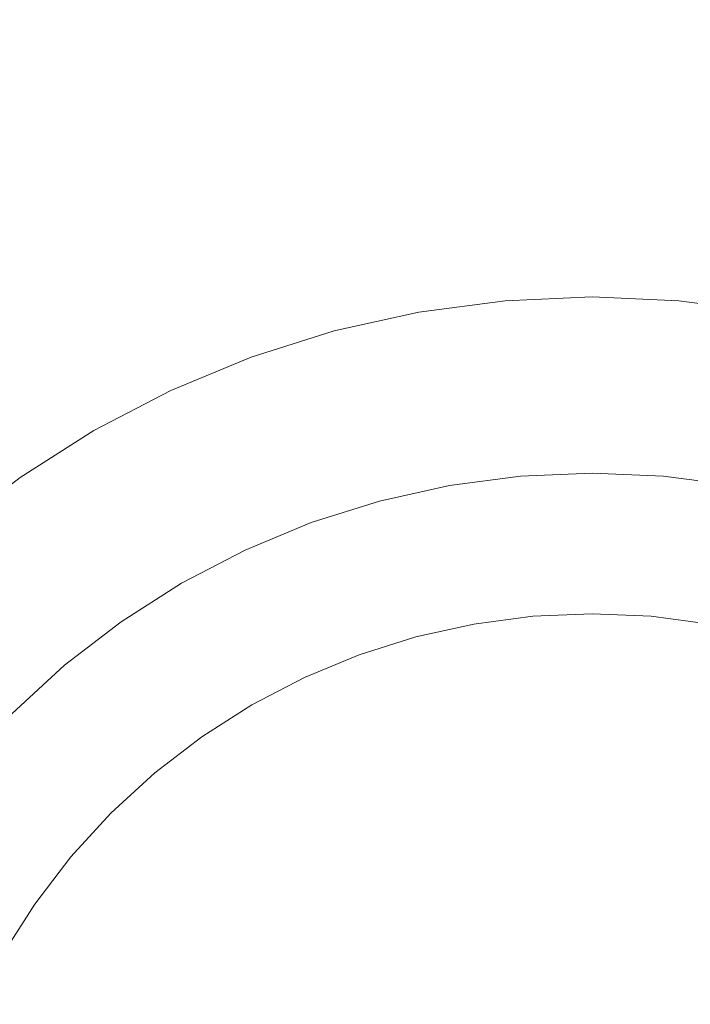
# Model space of a CAD drawing. Header units: millimetres. Extents: x -148 to 148, y -92 to 92.
# Tile 30 of 49: x 82 to 91, y -60 to -46. Entities that reach past the tile are written whole.
import ezdxf

# ---------------------------------------------------------------- set-up
doc = ezdxf.new("R2010")
doc.units = ezdxf.units.MM
doc.header["$LTSCALE"] = 25.4
doc.layers.add('Lighting-Moving Light', color=7, linetype='Continuous', lineweight=5, true_color=0x000000)

# ---------------------------------------------------------------- blocks, each defined once
blk = doc.blocks.new('Group-1')
at = {"layer": 'Lighting-Moving Light', "color": 7, "linetype": 'Continuous', "lineweight": 5, "transparency": 33554687}
for points in [[(-1905.589, -1205.846, -16.5), (-2119.658, -1205.846, -16.5), (-2119.658, -1379.915, -16.5), (-1905.589, -1379.915, -16.5)], [(-2116.123, -1209.38, -108.466), (-1909.124, -1209.38, -108.466), (-1909.124, -1376.38, -108.466), (-2116.123, -1376.38, -108.466)]]:
    blk.add_3dface(points, dxfattribs=at)
for points, invisible_edges in [([(-1926.247, -1343.357, -16.465), (-1925.055, -1343.093, -16.465), (-1923.844, -1342.934, -16.465), (-1922.623, -1356.88, -16.465)], 12), ([(-1923.844, -1342.934, -16.465), (-1925.055, -1343.093, -16.465), (-1924.625, -1345.527, -1.637), (-1923.628, -1345.396, -1.637)], 10), ([(-1922.623, -1342.88, -16.465), (-1923.844, -1342.934, -16.465), (-1923.628, -1345.396, -1.637), (-1922.623, -1345.352, -1.637)], 10), ([(-1923.844, -1342.934, -16.465), (-1922.623, -1342.88, -16.465), (-1921.403, -1342.934, -16.465), (-1922.623, -1356.88, -16.465)], 12), ([(-1921.403, -1342.934, -16.465), (-1922.623, -1342.88, -16.465), (-1922.623, -1345.352, -1.637), (-1921.619, -1345.396, -1.637)], 10), ([(-1921.403, -1342.934, -16.465), (-1920.192, -1343.093, -16.465), (-1919, -1343.357, -16.465), (-1922.623, -1356.88, -16.465)], 12), ([(-1920.192, -1343.093, -16.465), (-1921.403, -1342.934, -16.465), (-1921.619, -1345.396, -1.637), (-1920.622, -1345.527, -1.637)], 10), ([(-1925.055, -1343.093, -16.465), (-1926.247, -1343.357, -16.465), (-1925.607, -1345.745, -1.637), (-1924.625, -1345.527, -1.637)], 10), ([(-1928.54, -1344.192, -16.465), (-1927.412, -1343.725, -16.465), (-1926.247, -1343.357, -16.465), (-1922.623, -1356.88, -16.465)], 12), ([(-1926.247, -1343.357, -16.465), (-1927.412, -1343.725, -16.465), (-1926.566, -1346.047, -1.637), (-1925.607, -1345.745, -1.637)], 10), ([(-1919, -1343.357, -16.465), (-1917.835, -1343.725, -16.465), (-1916.707, -1344.192, -16.465), (-1922.623, -1356.88, -16.465)], 12), ([(-1927.412, -1343.725, -16.465), (-1928.54, -1344.192, -16.465), (-1927.496, -1346.432, -1.637), (-1926.566, -1346.047, -1.637)], 10), ([(-1930.654, -1345.412, -16.465), (-1929.623, -1344.756, -16.465), (-1928.54, -1344.192, -16.465), (-1922.623, -1356.88, -16.465)], 12), ([(-1928.54, -1344.192, -16.465), (-1929.623, -1344.756, -16.465), (-1928.388, -1346.896, -1.637), (-1927.496, -1346.432, -1.637)], 10), ([(-1916.707, -1344.192, -16.465), (-1915.623, -1344.756, -16.465), (-1914.593, -1345.412, -16.465), (-1922.623, -1356.88, -16.465)], 12), ([(-1929.623, -1344.756, -16.465), (-1930.654, -1345.412, -16.465), (-1929.236, -1347.437, -1.637), (-1928.388, -1346.896, -1.637)], 10), ([(-1932.523, -1346.981, -16.465), (-1931.623, -1346.156, -16.465), (-1930.654, -1345.412, -16.465), (-1922.623, -1356.88, -16.465)], 12), ([(-1930.654, -1345.412, -16.465), (-1931.623, -1346.156, -16.465), (-1930.034, -1348.049, -1.637), (-1929.236, -1347.437, -1.637)], 10), ([(-1924.62, -1345.56, -1.475), (-1923.625, -1345.429, -1.475), (-1923.628, -1345.396, -1.637), (-1924.625, -1345.527, -1.637)], 11), ([(-1924.611, -1345.607, -1.316), (-1923.621, -1345.476, -1.316), (-1923.625, -1345.429, -1.475), (-1924.62, -1345.56, -1.475)], 15), ([(-1923.625, -1345.429, -1.475), (-1922.623, -1345.386, -1.475), (-1922.623, -1345.352, -1.637), (-1923.628, -1345.396, -1.637)], 11), ([(-1923.621, -1345.476, -1.316), (-1922.623, -1345.433, -1.316), (-1922.623, -1345.386, -1.475), (-1923.625, -1345.429, -1.475)], 15), ([(-1923.616, -1345.536, -1.162), (-1922.623, -1345.493, -1.162), (-1922.623, -1345.433, -1.316), (-1923.621, -1345.476, -1.316)], 15), ([(-1922.623, -1345.386, -1.475), (-1921.622, -1345.429, -1.475), (-1921.619, -1345.396, -1.637), (-1922.623, -1345.352, -1.637)], 11), ([(-1922.623, -1345.433, -1.316), (-1921.626, -1345.476, -1.316), (-1921.622, -1345.429, -1.475), (-1922.623, -1345.386, -1.475)], 15), ([(-1914.593, -1345.412, -16.465), (-1913.624, -1346.156, -16.465), (-1912.724, -1346.981, -16.465), (-1922.623, -1356.88, -16.465)], 12), ([(-1922.623, -1345.493, -1.162), (-1921.631, -1345.536, -1.162), (-1921.626, -1345.476, -1.316), (-1922.623, -1345.433, -1.316)], 15), ([(-1921.626, -1345.476, -1.316), (-1920.636, -1345.607, -1.316), (-1920.627, -1345.56, -1.475), (-1921.622, -1345.429, -1.475)], 15), ([(-1921.622, -1345.429, -1.475), (-1920.627, -1345.56, -1.475), (-1920.622, -1345.527, -1.637), (-1921.619, -1345.396, -1.637)], 11), ([(-1925.599, -1345.777, -1.475), (-1924.62, -1345.56, -1.475), (-1924.625, -1345.527, -1.637), (-1925.607, -1345.745, -1.637)], 11), ([(-1925.586, -1345.823, -1.316), (-1924.611, -1345.607, -1.316), (-1924.62, -1345.56, -1.475), (-1925.599, -1345.777, -1.475)], 15), ([(-1924.601, -1345.666, -1.162), (-1923.616, -1345.536, -1.162), (-1923.621, -1345.476, -1.316), (-1924.611, -1345.607, -1.316)], 15), ([(-1924.588, -1345.737, -1.014), (-1923.61, -1345.609, -1.014), (-1923.616, -1345.536, -1.162), (-1924.601, -1345.666, -1.162)], 15), ([(-1923.61, -1345.609, -1.014), (-1922.623, -1345.566, -1.014), (-1922.623, -1345.493, -1.162), (-1923.616, -1345.536, -1.162)], 15), ([(-1923.602, -1345.693, -0.872), (-1922.623, -1345.65, -0.872), (-1922.623, -1345.566, -1.014), (-1923.61, -1345.609, -1.014)], 15), ([(-1922.623, -1345.566, -1.014), (-1921.637, -1345.609, -1.014), (-1921.631, -1345.536, -1.162), (-1922.623, -1345.493, -1.162)], 15), ([(-1922.623, -1345.65, -0.872), (-1921.645, -1345.693, -0.872), (-1921.637, -1345.609, -1.014), (-1922.623, -1345.566, -1.014)], 15), ([(-1921.637, -1345.609, -1.014), (-1920.659, -1345.737, -1.014), (-1920.646, -1345.666, -1.162), (-1921.631, -1345.536, -1.162)], 15), ([(-1921.631, -1345.536, -1.162), (-1920.646, -1345.666, -1.162), (-1920.636, -1345.607, -1.316), (-1921.626, -1345.476, -1.316)], 15), ([(-1925.571, -1345.881, -1.162), (-1924.601, -1345.666, -1.162), (-1924.611, -1345.607, -1.316), (-1925.586, -1345.823, -1.316)], 15), ([(-1925.552, -1345.951, -1.014), (-1924.588, -1345.737, -1.014), (-1924.601, -1345.666, -1.162), (-1925.571, -1345.881, -1.162)], 15), ([(-1924.574, -1345.821, -0.872), (-1923.602, -1345.693, -0.872), (-1923.61, -1345.609, -1.014), (-1924.588, -1345.737, -1.014)], 15), ([(-1924.557, -1345.915, -0.737), (-1923.594, -1345.789, -0.737), (-1923.602, -1345.693, -0.872), (-1924.574, -1345.821, -0.872)], 15), ([(-1923.594, -1345.789, -0.737), (-1922.623, -1345.746, -0.737), (-1922.623, -1345.65, -0.872), (-1923.602, -1345.693, -0.872)], 15), ([(-1922.623, -1345.746, -0.737), (-1921.653, -1345.789, -0.737), (-1921.645, -1345.693, -0.872), (-1922.623, -1345.65, -0.872)], 15), ([(-1921.653, -1345.789, -0.737), (-1920.69, -1345.915, -0.737), (-1920.673, -1345.821, -0.872), (-1921.645, -1345.693, -0.872)], 15), ([(-1921.645, -1345.693, -0.872), (-1920.673, -1345.821, -0.872), (-1920.659, -1345.737, -1.014), (-1921.637, -1345.609, -1.014)], 15), ([(-1926.555, -1346.079, -1.475), (-1925.599, -1345.777, -1.475), (-1925.607, -1345.745, -1.637), (-1926.566, -1346.047, -1.637)], 11), ([(-1926.539, -1346.123, -1.316), (-1925.586, -1345.823, -1.316), (-1925.599, -1345.777, -1.475), (-1926.555, -1346.079, -1.475)], 15), ([(-1926.518, -1346.18, -1.162), (-1925.571, -1345.881, -1.162), (-1925.586, -1345.823, -1.316), (-1926.539, -1346.123, -1.316)], 15), ([(-1925.53, -1346.033, -0.872), (-1924.574, -1345.821, -0.872), (-1924.588, -1345.737, -1.014), (-1925.552, -1345.951, -1.014)], 15), ([(-1925.505, -1346.126, -0.737), (-1924.557, -1345.915, -0.737), (-1924.574, -1345.821, -0.872), (-1925.53, -1346.033, -0.872)], 15), ([(-1924.538, -1346.021, -0.611), (-1923.585, -1345.895, -0.611), (-1923.594, -1345.789, -0.737), (-1924.557, -1345.915, -0.737)], 15), ([(-1923.585, -1345.895, -0.611), (-1922.623, -1345.853, -0.611), (-1922.623, -1345.746, -0.737), (-1923.594, -1345.789, -0.737)], 15), ([(-1923.574, -1346.011, -0.494), (-1922.623, -1345.97, -0.494), (-1922.623, -1345.853, -0.611), (-1923.585, -1345.895, -0.611)], 15), ([(-1922.623, -1345.853, -0.611), (-1921.662, -1345.895, -0.611), (-1921.653, -1345.789, -0.737), (-1922.623, -1345.746, -0.737)], 15), ([(-1922.623, -1345.97, -0.494), (-1921.673, -1346.011, -0.494), (-1921.662, -1345.895, -0.611), (-1922.623, -1345.853, -0.611)], 15), ([(-1921.662, -1345.895, -0.611), (-1920.709, -1346.021, -0.611), (-1920.69, -1345.915, -0.737), (-1921.653, -1345.789, -0.737)], 15), ([(-1926.493, -1346.248, -1.014), (-1925.552, -1345.951, -1.014), (-1925.571, -1345.881, -1.162), (-1926.518, -1346.18, -1.162)], 15), ([(-1926.464, -1346.327, -0.872), (-1925.53, -1346.033, -0.872), (-1925.552, -1345.951, -1.014), (-1926.493, -1346.248, -1.014)], 15), ([(-1925.478, -1346.229, -0.611), (-1924.538, -1346.021, -0.611), (-1924.557, -1345.915, -0.737), (-1925.505, -1346.126, -0.737)], 15), ([(-1924.518, -1346.136, -0.494), (-1923.574, -1346.011, -0.494), (-1923.585, -1345.895, -0.611), (-1924.538, -1346.021, -0.611)], 15), ([(-1923.563, -1346.137, -0.387), (-1922.623, -1346.096, -0.387), (-1922.623, -1345.97, -0.494), (-1923.574, -1346.011, -0.494)], 15), ([(-1922.623, -1346.096, -0.387), (-1921.684, -1346.137, -0.387), (-1921.673, -1346.011, -0.494), (-1922.623, -1345.97, -0.494)], 15), ([(-1921.673, -1346.011, -0.494), (-1920.729, -1346.136, -0.494), (-1920.709, -1346.021, -0.611), (-1921.662, -1345.895, -0.611)], 15), ([(-1927.481, -1346.463, -1.475), (-1926.555, -1346.079, -1.475), (-1926.566, -1346.047, -1.637), (-1927.496, -1346.432, -1.637)], 11), ([(-1927.461, -1346.505, -1.316), (-1926.539, -1346.123, -1.316), (-1926.555, -1346.079, -1.475), (-1927.481, -1346.463, -1.475)], 15), ([(-1927.436, -1346.56, -1.162), (-1926.518, -1346.18, -1.162), (-1926.539, -1346.123, -1.316), (-1927.461, -1346.505, -1.316)], 15), ([(-1926.432, -1346.418, -0.737), (-1925.505, -1346.126, -0.737), (-1925.53, -1346.033, -0.872), (-1926.464, -1346.327, -0.872)], 15), ([(-1926.395, -1346.518, -0.611), (-1925.478, -1346.229, -0.611), (-1925.505, -1346.126, -0.737), (-1926.432, -1346.418, -0.737)], 15), ([(-1925.447, -1346.342, -0.494), (-1924.518, -1346.136, -0.494), (-1924.538, -1346.021, -0.611), (-1925.478, -1346.229, -0.611)], 15), ([(-1925.415, -1346.464, -0.387), (-1924.496, -1346.26, -0.387), (-1924.518, -1346.136, -0.494), (-1925.447, -1346.342, -0.494)], 15), ([(-1924.496, -1346.26, -0.387), (-1923.563, -1346.137, -0.387), (-1923.574, -1346.011, -0.494), (-1924.518, -1346.136, -0.494)], 15), ([(-1924.473, -1346.392, -0.291), (-1923.552, -1346.271, -0.291), (-1923.563, -1346.137, -0.387), (-1924.496, -1346.26, -0.387)], 15), ([(-1923.552, -1346.271, -0.291), (-1922.623, -1346.231, -0.291), (-1922.623, -1346.096, -0.387), (-1923.563, -1346.137, -0.387)], 15), ([(-1922.623, -1346.231, -0.291), (-1921.695, -1346.271, -0.291), (-1921.684, -1346.137, -0.387), (-1922.623, -1346.096, -0.387)], 15), ([(-1921.695, -1346.271, -0.291), (-1920.774, -1346.392, -0.291), (-1920.751, -1346.26, -0.387), (-1921.684, -1346.137, -0.387)], 15), ([(-1921.684, -1346.137, -0.387), (-1920.751, -1346.26, -0.387), (-1920.729, -1346.136, -0.494), (-1921.673, -1346.011, -0.494)], 15), ([(-1931.623, -1346.156, -16.465), (-1932.523, -1346.981, -16.465), (-1930.775, -1348.728, -1.637), (-1930.034, -1348.049, -1.637)], 10), ([(-1927.405, -1346.626, -1.014), (-1926.493, -1346.248, -1.014), (-1926.518, -1346.18, -1.162), (-1927.436, -1346.56, -1.162)], 15), ([(-1927.37, -1346.702, -0.872), (-1926.464, -1346.327, -0.872), (-1926.493, -1346.248, -1.014), (-1927.405, -1346.626, -1.014)], 15), ([(-1926.355, -1346.628, -0.494), (-1925.447, -1346.342, -0.494), (-1925.478, -1346.229, -0.611), (-1926.395, -1346.518, -0.611)], 15), ([(-1925.38, -1346.593, -0.291), (-1924.473, -1346.392, -0.291), (-1924.496, -1346.26, -0.387), (-1925.415, -1346.464, -0.387)], 15), ([(-1924.448, -1346.532, -0.206), (-1923.539, -1346.413, -0.206), (-1923.552, -1346.271, -0.291), (-1924.473, -1346.392, -0.291)], 15), ([(-1923.539, -1346.413, -0.206), (-1922.623, -1346.373, -0.206), (-1922.623, -1346.231, -0.291), (-1923.552, -1346.271, -0.291)], 15), ([(-1922.623, -1346.373, -0.206), (-1921.708, -1346.413, -0.206), (-1921.695, -1346.271, -0.291), (-1922.623, -1346.231, -0.291)], 15), ([(-1921.708, -1346.413, -0.206), (-1920.799, -1346.532, -0.206), (-1920.774, -1346.392, -0.291), (-1921.695, -1346.271, -0.291)], 15), ([(-1927.329, -1346.789, -0.737), (-1926.432, -1346.418, -0.737), (-1926.464, -1346.327, -0.872), (-1927.37, -1346.702, -0.872)], 15), ([(-1927.284, -1346.886, -0.611), (-1926.395, -1346.518, -0.611), (-1926.432, -1346.418, -0.737), (-1927.329, -1346.789, -0.737)], 15), ([(-1926.312, -1346.746, -0.387), (-1925.415, -1346.464, -0.387), (-1925.447, -1346.342, -0.494), (-1926.355, -1346.628, -0.494)], 15), ([(-1925.343, -1346.731, -0.206), (-1924.448, -1346.532, -0.206), (-1924.473, -1346.392, -0.291), (-1925.38, -1346.593, -0.291)], 15), ([(-1924.422, -1346.678, -0.134), (-1923.526, -1346.561, -0.134), (-1923.539, -1346.413, -0.206), (-1924.448, -1346.532, -0.206)], 15), ([(-1923.526, -1346.561, -0.134), (-1922.623, -1346.521, -0.134), (-1922.623, -1346.373, -0.206), (-1923.539, -1346.413, -0.206)], 15), ([(-1922.623, -1346.521, -0.134), (-1921.721, -1346.561, -0.134), (-1921.708, -1346.413, -0.206), (-1922.623, -1346.373, -0.206)], 15), ([(-1921.721, -1346.561, -0.134), (-1920.825, -1346.678, -0.134), (-1920.799, -1346.532, -0.206), (-1921.708, -1346.413, -0.206)], 15), ([(-1928.371, -1346.926, -1.475), (-1927.481, -1346.463, -1.475), (-1927.496, -1346.432, -1.637), (-1928.388, -1346.896, -1.637)], 11), ([(-1928.347, -1346.967, -1.316), (-1927.461, -1346.505, -1.316), (-1927.481, -1346.463, -1.475), (-1928.371, -1346.926, -1.475)], 15), ([(-1928.317, -1347.019, -1.162), (-1927.436, -1346.56, -1.162), (-1927.461, -1346.505, -1.316), (-1928.347, -1346.967, -1.316)], 15), ([(-1928.281, -1347.081, -1.014), (-1927.405, -1346.626, -1.014), (-1927.436, -1346.56, -1.162), (-1928.317, -1347.019, -1.162)], 15), ([(-1927.234, -1346.992, -0.494), (-1926.355, -1346.628, -0.494), (-1926.395, -1346.518, -0.611), (-1927.284, -1346.886, -0.611)], 15), ([(-1926.266, -1346.873, -0.291), (-1925.38, -1346.593, -0.291), (-1925.415, -1346.464, -0.387), (-1926.312, -1346.746, -0.387)], 15), ([(-1925.305, -1346.874, -0.134), (-1924.422, -1346.678, -0.134), (-1924.448, -1346.532, -0.206), (-1925.343, -1346.731, -0.206)], 15), ([(-1924.396, -1346.83, -0.074), (-1923.513, -1346.714, -0.074), (-1923.526, -1346.561, -0.134), (-1924.422, -1346.678, -0.134)], 15), ([(-1923.513, -1346.714, -0.074), (-1922.623, -1346.675, -0.074), (-1922.623, -1346.521, -0.134), (-1923.526, -1346.561, -0.134)], 15), ([(-1922.623, -1346.675, -0.074), (-1921.734, -1346.714, -0.074), (-1921.721, -1346.561, -0.134), (-1922.623, -1346.521, -0.134)], 15), ([(-1921.734, -1346.714, -0.074), (-1920.851, -1346.83, -0.074), (-1920.825, -1346.678, -0.134), (-1921.721, -1346.561, -0.134)], 15), ([(-1928.239, -1347.155, -0.872), (-1927.37, -1346.702, -0.872), (-1927.405, -1346.626, -1.014), (-1928.281, -1347.081, -1.014)], 15), ([(-1927.181, -1347.106, -0.387), (-1926.312, -1346.746, -0.387), (-1926.355, -1346.628, -0.494), (-1927.234, -1346.992, -0.494)], 15), ([(-1926.217, -1347.006, -0.206), (-1925.343, -1346.731, -0.206), (-1925.38, -1346.593, -0.291), (-1926.266, -1346.873, -0.291)], 15), ([(-1925.265, -1347.023, -0.074), (-1924.396, -1346.83, -0.074), (-1924.422, -1346.678, -0.134), (-1925.305, -1346.874, -0.134)], 15), ([(-1923.499, -1346.872, -0.027), (-1922.623, -1346.834, -0.027), (-1922.623, -1346.675, -0.074), (-1923.513, -1346.714, -0.074)], 15), ([(-1922.623, -1346.834, -0.027), (-1921.748, -1346.872, -0.027), (-1921.734, -1346.714, -0.074), (-1922.623, -1346.675, -0.074)], 15), ([(-1928.191, -1347.238, -0.737), (-1927.329, -1346.789, -0.737), (-1927.37, -1346.702, -0.872), (-1928.239, -1347.155, -0.872)], 15), ([(-1928.137, -1347.33, -0.611), (-1927.284, -1346.886, -0.611), (-1927.329, -1346.789, -0.737), (-1928.191, -1347.238, -0.737)], 15), ([(-1927.124, -1347.228, -0.291), (-1926.266, -1346.873, -0.291), (-1926.312, -1346.746, -0.387), (-1927.181, -1347.106, -0.387)], 15), ([(-1926.167, -1347.146, -0.134), (-1925.305, -1346.874, -0.134), (-1925.343, -1346.731, -0.206), (-1926.217, -1347.006, -0.206)], 15), ([(-1925.224, -1347.176, -0.027), (-1924.368, -1346.986, -0.027), (-1924.396, -1346.83, -0.074), (-1925.265, -1347.023, -0.074)], 15), ([(-1924.368, -1346.986, -0.027), (-1923.499, -1346.872, -0.027), (-1923.513, -1346.714, -0.074), (-1924.396, -1346.83, -0.074)], 15), ([(-1923.485, -1347.033, 0.007), (-1922.623, -1346.995, 0.007), (-1922.623, -1346.834, -0.027), (-1923.499, -1346.872, -0.027)], 15), ([(-1922.623, -1346.995, 0.007), (-1921.762, -1347.033, 0.007), (-1921.748, -1346.872, -0.027), (-1922.623, -1346.834, -0.027)], 15), ([(-1921.748, -1346.872, -0.027), (-1920.879, -1346.986, -0.027), (-1920.851, -1346.83, -0.074), (-1921.734, -1346.714, -0.074)], 15), ([(-1929.217, -1347.465, -1.475), (-1928.371, -1346.926, -1.475), (-1928.388, -1346.896, -1.637), (-1929.236, -1347.437, -1.637)], 11), ([(-1929.19, -1347.503, -1.316), (-1928.347, -1346.967, -1.316), (-1928.371, -1346.926, -1.475), (-1929.217, -1347.465, -1.475)], 15), ([(-1929.155, -1347.552, -1.162), (-1928.317, -1347.019, -1.162), (-1928.347, -1346.967, -1.316), (-1929.19, -1347.503, -1.316)], 15), ([(-1928.079, -1347.432, -0.494), (-1927.234, -1346.992, -0.494), (-1927.284, -1346.886, -0.611), (-1928.137, -1347.33, -0.611)], 15), ([(-1927.064, -1347.357, -0.206), (-1926.217, -1347.006, -0.206), (-1926.266, -1346.873, -0.291), (-1927.124, -1347.228, -0.291)], 15), ([(-1926.114, -1347.291, -0.074), (-1925.265, -1347.023, -0.074), (-1925.305, -1346.874, -0.134), (-1926.167, -1347.146, -0.134)], 15), ([(-1924.34, -1347.146, 0.007), (-1923.485, -1347.033, 0.007), (-1923.499, -1346.872, -0.027), (-1924.368, -1346.986, -0.027)], 15), ([(-1921.762, -1347.033, 0.007), (-1920.907, -1347.146, 0.007), (-1920.879, -1346.986, -0.027), (-1921.748, -1346.872, -0.027)], 15), ([(-1934.092, -1348.85, -16.465), (-1933.348, -1347.881, -16.465), (-1932.523, -1346.981, -16.465), (-1922.623, -1356.88, -16.465)], 12), ([(-1929.113, -1347.612, -1.014), (-1928.281, -1347.081, -1.014), (-1928.317, -1347.019, -1.162), (-1929.155, -1347.552, -1.162)], 15), ([(-1929.065, -1347.681, -0.872), (-1928.239, -1347.155, -0.872), (-1928.281, -1347.081, -1.014), (-1929.113, -1347.612, -1.014)], 15), ([(-1928.016, -1347.541, -0.387), (-1927.181, -1347.106, -0.387), (-1927.234, -1346.992, -0.494), (-1928.079, -1347.432, -0.494)], 15), ([(-1927.948, -1347.657, -0.291), (-1927.124, -1347.228, -0.291), (-1927.181, -1347.106, -0.387), (-1928.016, -1347.541, -0.387)], 15), ([(-1927.001, -1347.492, -0.134), (-1926.167, -1347.146, -0.134), (-1926.217, -1347.006, -0.206), (-1927.064, -1347.357, -0.206)], 15), ([(-1926.06, -1347.439, -0.027), (-1925.224, -1347.176, -0.027), (-1925.265, -1347.023, -0.074), (-1926.114, -1347.291, -0.074)], 15), ([(-1925.182, -1347.332, 0.007), (-1924.34, -1347.146, 0.007), (-1924.368, -1346.986, -0.027), (-1925.224, -1347.176, -0.027)], 15), ([(-1924.312, -1347.307, 0.028), (-1923.471, -1347.196, 0.028), (-1923.485, -1347.033, 0.007), (-1924.34, -1347.146, 0.007)], 15), ([(-1923.471, -1347.196, 0.028), (-1922.623, -1347.159, 0.028), (-1922.623, -1346.995, 0.007), (-1923.485, -1347.033, 0.007)], 15), ([(-1912.724, -1346.981, -16.465), (-1911.899, -1347.881, -16.465), (-1911.155, -1348.85, -16.465), (-1922.623, -1356.88, -16.465)], 12), ([(-1922.623, -1347.159, 0.028), (-1921.776, -1347.196, 0.028), (-1921.762, -1347.033, 0.007), (-1922.623, -1346.995, 0.007)], 15), ([(-1921.776, -1347.196, 0.028), (-1920.935, -1347.307, 0.028), (-1920.907, -1347.146, 0.007), (-1921.762, -1347.033, 0.007)], 15), ([(-1929.01, -1347.76, -0.737), (-1928.191, -1347.238, -0.737), (-1928.239, -1347.155, -0.872), (-1929.065, -1347.681, -0.872)], 15), ([(-1928.949, -1347.847, -0.611), (-1928.137, -1347.33, -0.611), (-1928.191, -1347.238, -0.737), (-1929.01, -1347.76, -0.737)], 15), ([(-1927.877, -1347.78, -0.206), (-1927.064, -1347.357, -0.206), (-1927.124, -1347.228, -0.291), (-1927.948, -1347.657, -0.291)], 15), ([(-1926.936, -1347.631, -0.074), (-1926.114, -1347.291, -0.074), (-1926.167, -1347.146, -0.134), (-1927.001, -1347.492, -0.134)], 15), ([(-1926.004, -1347.592, 0.007), (-1925.182, -1347.332, 0.007), (-1925.224, -1347.176, -0.027), (-1926.06, -1347.439, -0.027)], 15), ([(-1925.139, -1347.491, 0.028), (-1924.312, -1347.307, 0.028), (-1924.34, -1347.146, 0.007), (-1925.182, -1347.332, 0.007)], 15), ([(-1924.283, -1347.47, 0.035), (-1923.456, -1347.361, 0.035), (-1923.471, -1347.196, 0.028), (-1924.312, -1347.307, 0.028)], 14), ([(-1923.456, -1347.361, 0.035), (-1922.623, -1347.325, 0.035), (-1922.623, -1347.159, 0.028), (-1923.471, -1347.196, 0.028)], 14), ([(-1922.623, -1347.325, 0.035), (-1921.791, -1347.361, 0.035), (-1921.776, -1347.196, 0.028), (-1922.623, -1347.159, 0.028)], 14), ([(-1921.791, -1347.361, 0.035), (-1920.964, -1347.47, 0.035), (-1920.935, -1347.307, 0.028), (-1921.776, -1347.196, 0.028)], 14), ([(-1928.881, -1347.943, -0.494), (-1928.079, -1347.432, -0.494), (-1928.137, -1347.33, -0.611), (-1928.949, -1347.847, -0.611)], 15), ([(-1927.803, -1347.909, -0.134), (-1927.001, -1347.492, -0.134), (-1927.064, -1347.357, -0.206), (-1927.877, -1347.78, -0.206)], 15), ([(-1926.869, -1347.775, -0.027), (-1926.06, -1347.439, -0.027), (-1926.114, -1347.291, -0.074), (-1926.936, -1347.631, -0.074)], 15), ([(-1925.948, -1347.746, 0.028), (-1925.139, -1347.491, 0.028), (-1925.182, -1347.332, 0.007), (-1926.004, -1347.592, 0.007)], 15), ([(-1925.097, -1347.65, 0.035), (-1924.283, -1347.47, 0.035), (-1924.312, -1347.307, 0.028), (-1925.139, -1347.491, 0.028)], 14), ([(-1923.456, -1347.361, 0.035), (-1924.283, -1347.47, 0.035), (-1925.097, -1347.65, 0.035), (-1922.623, -1356.88, 0.035)], 12), ([(-1921.791, -1347.361, 0.035), (-1922.623, -1347.325, 0.035), (-1923.456, -1347.361, 0.035), (-1922.623, -1356.88, 0.035)], 12), ([(-1920.15, -1347.65, 0.035), (-1920.964, -1347.47, 0.035), (-1921.791, -1347.361, 0.035), (-1922.623, -1356.88, 0.035)], 12), ([(-1930.012, -1348.075, -1.475), (-1929.217, -1347.465, -1.475), (-1929.236, -1347.437, -1.637), (-1930.034, -1348.049, -1.637)], 11), ([(-1929.982, -1348.111, -1.316), (-1929.19, -1347.503, -1.316), (-1929.217, -1347.465, -1.475), (-1930.012, -1348.075, -1.475)], 15), ([(-1929.943, -1348.157, -1.162), (-1929.155, -1347.552, -1.162), (-1929.19, -1347.503, -1.316), (-1929.982, -1348.111, -1.316)], 15), ([(-1928.809, -1348.046, -0.387), (-1928.016, -1347.541, -0.387), (-1928.079, -1347.432, -0.494), (-1928.881, -1347.943, -0.494)], 15), ([(-1927.726, -1348.042, -0.074), (-1926.936, -1347.631, -0.074), (-1927.001, -1347.492, -0.134), (-1927.803, -1347.909, -0.134)], 15), ([(-1926.801, -1347.922, 0.007), (-1926.004, -1347.592, 0.007), (-1926.06, -1347.439, -0.027), (-1926.869, -1347.775, -0.027)], 15), ([(-1925.892, -1347.901, 0.035), (-1925.097, -1347.65, 0.035), (-1925.139, -1347.491, 0.028), (-1925.948, -1347.746, 0.028)], 14), ([(-1929.897, -1348.213, -1.014), (-1929.113, -1347.612, -1.014), (-1929.155, -1347.552, -1.162), (-1929.943, -1348.157, -1.162)], 15), ([(-1929.842, -1348.278, -0.872), (-1929.065, -1347.681, -0.872), (-1929.113, -1347.612, -1.014), (-1929.897, -1348.213, -1.014)], 15), ([(-1928.732, -1348.157, -0.291), (-1927.948, -1347.657, -0.291), (-1928.016, -1347.541, -0.387), (-1928.809, -1348.046, -0.387)], 15), ([(-1928.65, -1348.273, -0.206), (-1927.877, -1347.78, -0.206), (-1927.948, -1347.657, -0.291), (-1928.732, -1348.157, -0.291)], 15), ([(-1927.647, -1348.18, -0.027), (-1926.869, -1347.775, -0.027), (-1926.936, -1347.631, -0.074), (-1927.726, -1348.042, -0.074)], 15), ([(-1926.732, -1348.07, 0.028), (-1925.948, -1347.746, 0.028), (-1926.004, -1347.592, 0.007), (-1926.801, -1347.922, 0.007)], 15), ([(-1925.097, -1347.65, 0.035), (-1925.892, -1347.901, 0.035), (-1926.662, -1348.22, 0.035), (-1922.623, -1356.88, 0.035)], 12), ([(-1918.585, -1348.22, 0.035), (-1919.355, -1347.901, 0.035), (-1920.15, -1347.65, 0.035), (-1922.623, -1356.88, 0.035)], 12), ([(-1929.78, -1348.351, -0.737), (-1929.01, -1347.76, -0.737), (-1929.065, -1347.681, -0.872), (-1929.842, -1348.278, -0.872)], 15), ([(-1929.712, -1348.433, -0.611), (-1928.949, -1347.847, -0.611), (-1929.01, -1347.76, -0.737), (-1929.78, -1348.351, -0.737)], 15), ([(-1928.565, -1348.395, -0.134), (-1927.803, -1347.909, -0.134), (-1927.877, -1347.78, -0.206), (-1928.65, -1348.273, -0.206)], 15), ([(-1927.566, -1348.32, 0.007), (-1926.801, -1347.922, 0.007), (-1926.869, -1347.775, -0.027), (-1927.647, -1348.18, -0.027)], 15), ([(-1926.662, -1348.22, 0.035), (-1925.892, -1347.901, 0.035), (-1925.948, -1347.746, 0.028), (-1926.732, -1348.07, 0.028)], 14), ([(-1929.637, -1348.522, -0.494), (-1928.881, -1347.943, -0.494), (-1928.949, -1347.847, -0.611), (-1929.712, -1348.433, -0.611)], 15), ([(-1929.556, -1348.619, -0.387), (-1928.809, -1348.046, -0.387), (-1928.881, -1347.943, -0.494), (-1929.637, -1348.522, -0.494)], 15), ([(-1928.477, -1348.521, -0.074), (-1927.726, -1348.042, -0.074), (-1927.803, -1347.909, -0.134), (-1928.565, -1348.395, -0.134)], 15), ([(-1927.484, -1348.462, 0.028), (-1926.732, -1348.07, 0.028), (-1926.801, -1347.922, 0.007), (-1927.566, -1348.32, 0.007)], 15), ([(-1930.751, -1348.752, -1.475), (-1930.012, -1348.075, -1.475), (-1930.034, -1348.049, -1.637), (-1930.775, -1348.728, -1.637)], 11), ([(-1930.718, -1348.786, -1.316), (-1929.982, -1348.111, -1.316), (-1930.012, -1348.075, -1.475), (-1930.751, -1348.752, -1.475)], 15), ([(-1929.469, -1348.722, -0.291), (-1928.732, -1348.157, -0.291), (-1928.809, -1348.046, -0.387), (-1929.556, -1348.619, -0.387)], 15), ([(-1928.386, -1348.651, -0.027), (-1927.647, -1348.18, -0.027), (-1927.726, -1348.042, -0.074), (-1928.477, -1348.521, -0.074)], 15), ([(-1927.401, -1348.605, 0.035), (-1926.662, -1348.22, 0.035), (-1926.732, -1348.07, 0.028), (-1927.484, -1348.462, 0.028)], 14), ([(-1930.676, -1348.828, -1.162), (-1929.943, -1348.157, -1.162), (-1929.982, -1348.111, -1.316), (-1930.718, -1348.786, -1.316)], 15), ([(-1930.624, -1348.88, -1.014), (-1929.897, -1348.213, -1.014), (-1929.943, -1348.157, -1.162), (-1930.676, -1348.828, -1.162)], 15), ([(-1930.564, -1348.939, -0.872), (-1929.842, -1348.278, -0.872), (-1929.897, -1348.213, -1.014), (-1930.624, -1348.88, -1.014)], 15), ([(-1929.378, -1348.831, -0.206), (-1928.65, -1348.273, -0.206), (-1928.732, -1348.157, -0.291), (-1929.469, -1348.722, -0.291)], 15), ([(-1928.293, -1348.783, 0.007), (-1927.566, -1348.32, 0.007), (-1927.647, -1348.18, -0.027), (-1928.386, -1348.651, -0.027)], 15), ([(-1926.662, -1348.22, 0.035), (-1927.401, -1348.605, 0.035), (-1928.104, -1349.053, 0.035), (-1922.623, -1356.88, 0.035)], 12), ([(-1917.143, -1349.053, 0.035), (-1917.846, -1348.605, 0.035), (-1918.585, -1348.22, 0.035), (-1922.623, -1356.88, 0.035)], 12), ([(-1930.497, -1349.007, -0.737), (-1929.78, -1348.351, -0.737), (-1929.842, -1348.278, -0.872), (-1930.564, -1348.939, -0.872)], 15), ([(-1930.421, -1349.083, -0.611), (-1929.712, -1348.433, -0.611), (-1929.78, -1348.351, -0.737), (-1930.497, -1349.007, -0.737)], 15), ([(-1929.282, -1348.945, -0.134), (-1928.565, -1348.395, -0.134), (-1928.65, -1348.273, -0.206), (-1929.378, -1348.831, -0.206)], 15), ([(-1928.199, -1348.917, 0.028), (-1927.484, -1348.462, 0.028), (-1927.566, -1348.32, 0.007), (-1928.293, -1348.783, 0.007)], 15), ([(-1930.338, -1349.165, -0.494), (-1929.637, -1348.522, -0.494), (-1929.712, -1348.433, -0.611), (-1930.421, -1349.083, -0.611)], 15), ([(-1929.183, -1349.063, -0.074), (-1928.477, -1348.521, -0.074), (-1928.565, -1348.395, -0.134), (-1929.282, -1348.945, -0.134)], 15), ([(-1928.104, -1349.053, 0.035), (-1927.401, -1348.605, 0.035), (-1927.484, -1348.462, 0.028), (-1928.199, -1348.917, 0.028)], 14), ([(-1930.249, -1349.255, -0.387), (-1929.556, -1348.619, -0.387), (-1929.637, -1348.522, -0.494), (-1930.338, -1349.165, -0.494)], 15), ([(-1930.154, -1349.35, -0.291), (-1929.469, -1348.722, -0.291), (-1929.556, -1348.619, -0.387), (-1930.249, -1349.255, -0.387)], 15), ([(-1929.081, -1349.184, -0.027), (-1928.386, -1348.651, -0.027), (-1928.477, -1348.521, -0.074), (-1929.183, -1349.063, -0.074)], 15), ([(-1930.054, -1349.45, -0.206), (-1929.378, -1348.831, -0.206), (-1929.469, -1348.722, -0.291), (-1930.154, -1349.35, -0.291)], 15), ([(-1928.977, -1349.308, 0.007), (-1928.293, -1348.783, 0.007), (-1928.386, -1348.651, -0.027), (-1929.081, -1349.184, -0.027)], 15), ([(-1935.312, -1350.964, -16.465), (-1934.748, -1349.88, -16.465), (-1934.092, -1348.85, -16.465), (-1922.623, -1356.88, -16.465)], 12), ([(-1931.291, -1349.607, -1.014), (-1930.624, -1348.88, -1.014), (-1930.676, -1348.828, -1.162), (-1931.347, -1349.561, -1.162)], 15), ([(-1931.226, -1349.662, -0.872), (-1930.564, -1348.939, -0.872), (-1930.624, -1348.88, -1.014), (-1931.291, -1349.607, -1.014)], 15), ([(-1929.949, -1349.555, -0.134), (-1929.282, -1348.945, -0.134), (-1929.378, -1348.831, -0.206), (-1930.054, -1349.45, -0.206)], 15), ([(-1928.872, -1349.434, 0.028), (-1928.199, -1348.917, 0.028), (-1928.293, -1348.783, 0.007), (-1928.977, -1349.308, 0.007)], 15), ([(-1911.155, -1348.85, -16.465), (-1910.499, -1349.88, -16.465), (-1909.935, -1350.964, -16.465), (-1922.623, -1356.88, -16.465)], 12), ([(-1931.153, -1349.723, -0.737), (-1930.497, -1349.007, -0.737), (-1930.564, -1348.939, -0.872), (-1931.226, -1349.662, -0.872)], 15), ([(-1931.071, -1349.792, -0.611), (-1930.421, -1349.083, -0.611), (-1930.497, -1349.007, -0.737), (-1931.153, -1349.723, -0.737)], 15), ([(-1929.84, -1349.664, -0.074), (-1929.183, -1349.063, -0.074), (-1929.282, -1348.945, -0.134), (-1929.949, -1349.555, -0.134)], 15), ([(-1928.766, -1349.56, 0.035), (-1928.104, -1349.053, 0.035), (-1928.199, -1348.917, 0.028), (-1928.872, -1349.434, 0.028)], 14), ([(-1930.981, -1349.867, -0.494), (-1930.338, -1349.165, -0.494), (-1930.421, -1349.083, -0.611), (-1931.071, -1349.792, -0.611)], 15), ([(-1930.885, -1349.948, -0.387), (-1930.249, -1349.255, -0.387), (-1930.338, -1349.165, -0.494), (-1930.981, -1349.867, -0.494)], 15), ([(-1929.728, -1349.776, -0.027), (-1929.081, -1349.184, -0.027), (-1929.183, -1349.063, -0.074), (-1929.84, -1349.664, -0.074)], 15), ([(-1929.613, -1349.891, 0.007), (-1928.977, -1349.308, 0.007), (-1929.081, -1349.184, -0.027), (-1929.728, -1349.776, -0.027)], 15), ([(-1928.104, -1349.053, 0.035), (-1928.766, -1349.56, 0.035), (-1929.38, -1350.123, 0.035), (-1922.623, -1356.88, 0.035)], 12), ([(-1915.867, -1350.123, 0.035), (-1916.481, -1349.56, 0.035), (-1917.143, -1349.053, 0.035), (-1922.623, -1356.88, 0.035)], 12), ([(-1930.782, -1350.035, -0.291), (-1930.154, -1349.35, -0.291), (-1930.249, -1349.255, -0.387), (-1930.885, -1349.948, -0.387)], 15), ([(-1929.497, -1350.007, 0.028), (-1928.872, -1349.434, 0.028), (-1928.977, -1349.308, 0.007), (-1929.613, -1349.891, 0.007)], 15), ([(-1930.673, -1350.126, -0.206), (-1930.054, -1349.45, -0.206), (-1930.154, -1349.35, -0.291), (-1930.782, -1350.035, -0.291)], 15), ([(-1930.559, -1350.222, -0.134), (-1929.949, -1349.555, -0.134), (-1930.054, -1349.45, -0.206), (-1930.673, -1350.126, -0.206)], 15), ([(-1929.38, -1350.123, 0.035), (-1928.766, -1349.56, 0.035), (-1928.872, -1349.434, 0.028), (-1929.497, -1350.007, 0.028)], 14), ([(-1930.441, -1350.321, -0.074), (-1929.84, -1349.664, -0.074), (-1929.949, -1349.555, -0.134), (-1930.559, -1350.222, -0.134)], 15), ([(-1930.32, -1350.422, -0.027), (-1929.728, -1349.776, -0.027), (-1929.84, -1349.664, -0.074), (-1930.441, -1350.321, -0.074)], 15), ([(-1930.196, -1350.526, 0.007), (-1929.613, -1349.891, 0.007), (-1929.728, -1349.776, -0.027), (-1930.32, -1350.422, -0.027)], 15), ([(-1930.07, -1350.632, 0.028), (-1929.497, -1350.007, 0.028), (-1929.613, -1349.891, 0.007), (-1930.196, -1350.526, 0.007)], 15), ([(-1929.944, -1350.738, 0.035), (-1929.38, -1350.123, 0.035), (-1929.497, -1350.007, 0.028), (-1930.07, -1350.632, 0.028)], 14), ([(-1931.109, -1350.939, -0.134), (-1930.559, -1350.222, -0.134), (-1930.673, -1350.126, -0.206), (-1931.231, -1350.853, -0.206)], 15), ([(-1929.38, -1350.123, 0.035), (-1929.944, -1350.738, 0.035), (-1930.451, -1351.399, 0.035), (-1922.623, -1356.88, 0.035)], 12), ([(-1914.796, -1351.399, 0.035), (-1915.303, -1350.738, 0.035), (-1915.867, -1350.123, 0.035), (-1922.623, -1356.88, 0.035)], 12), ([(-1930.983, -1351.027, -0.074), (-1930.441, -1350.321, -0.074), (-1930.559, -1350.222, -0.134), (-1931.109, -1350.939, -0.134)], 15), ([(-1930.853, -1351.118, -0.027), (-1930.32, -1350.422, -0.027), (-1930.441, -1350.321, -0.074), (-1930.983, -1351.027, -0.074)], 15), ([(-1930.721, -1351.211, 0.007), (-1930.196, -1350.526, 0.007), (-1930.32, -1350.422, -0.027), (-1930.853, -1351.118, -0.027)], 15), ([(-1930.586, -1351.305, 0.028), (-1930.07, -1350.632, 0.028), (-1930.196, -1350.526, 0.007), (-1930.721, -1351.211, 0.007)], 15), ([(-1930.451, -1351.399, 0.035), (-1929.944, -1350.738, 0.035), (-1930.07, -1350.632, 0.028), (-1930.586, -1351.305, 0.028)], 14), ([(-1936.146, -1353.257, -16.465), (-1935.779, -1352.092, -16.465), (-1935.312, -1350.964, -16.465), (-1922.623, -1356.88, -16.465)], 12), ([(-1909.935, -1350.964, -16.465), (-1909.468, -1352.092, -16.465), (-1909.101, -1353.257, -16.465), (-1922.623, -1356.88, -16.465)], 12), ([(-1931.042, -1352.02, 0.028), (-1930.586, -1351.305, 0.028), (-1930.721, -1351.211, 0.007), (-1931.184, -1351.938, 0.007)], 15), ([(-1930.899, -1352.102, 0.035), (-1930.451, -1351.399, 0.035), (-1930.586, -1351.305, 0.028), (-1931.042, -1352.02, 0.028)], 14), ([(-1930.451, -1351.399, 0.035), (-1930.899, -1352.102, 0.035), (-1931.284, -1352.842, 0.035), (-1922.623, -1356.88, 0.035)], 12), ([(-1913.963, -1352.842, 0.035), (-1914.348, -1352.102, 0.035), (-1914.796, -1351.399, 0.035), (-1922.623, -1356.88, 0.035)], 12)]:
    blk.add_3dface(points, dxfattribs=dict(at, invisible_edges=invisible_edges))
at = {"layer": 'Lighting-Moving Light', "color": 0, "flags": 1}
for tag in ['Yoke', 'Weight', 'Weight', 'Wattage', '3D_Symbol_Name', 'Candlepower', 'Body', 'Model_Name', 'Beam_Angle', 'Field_Angle', 'Remarks', 'Beam_Angle_2', 'Field_Angle_2', 'Num_Channels', 'Frame_Size', 'Device_Type', 'FixtureID', 'Frame_Size', 'Base', 'Lens', 'Inst_Type', 'Lamp']:
    blk.add_attdef(tag, (-2481.594, 128.93), '', height=0.18, dxfattribs=at)

msp = doc.modelspace()

# ---------------------------------------------------------------- block references
at = {"layer": 'Lighting-Moving Light', "color": 7, "transparency": 33554687}
msp.add_blockref('Group-1', (2012.623, 1292.88), dxfattribs=at)

doc.saveas('drawing.dxf')
